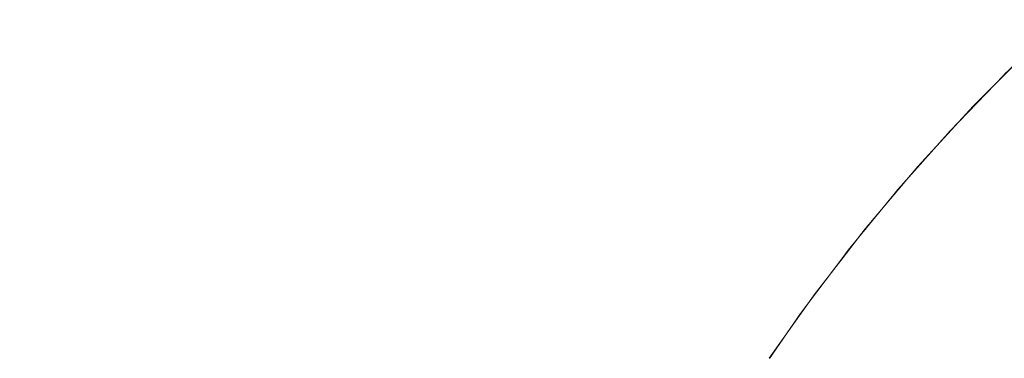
# Model space of a CAD drawing. Header units: centimetres. Extents: x -26 to 27.3, y -25.3 to -23.5.
# Tile 167 of 221: x 9.3608 to 9.4119, y -23.5038 to -23.4862. Entities that reach past the tile are written whole.
import ezdxf

# ---------------------------------------------------------------- set-up
doc = ezdxf.new("R2010")
doc.units = ezdxf.units.CM
doc.header["$LTSCALE"] = 2.54
doc.layers.add('Lucido design-1', color=7, linetype='Continuous')

# ---------------------------------------------------------------- blocks, each defined once
blk = doc.blocks.new('Gruppo-4-1')
at = {"color": 7, "linetype": 'Continuous', "lineweight": 9}
for points, invisible_edges in [([(9.360198, -23.483529, 1050.032993), (9.364963, -23.483529, 1050.029499), (9.363098, -23.486228, 1050.027069), (9.358441, -23.486228, 1050.030484)], 15), ([(9.364963, -23.483529, 1050.029499), (9.369571, -23.483529, 1050.025801), (9.367602, -23.486228, 1050.023454), (9.363098, -23.486228, 1050.027069)], 15), ([(9.369571, -23.483529, 1050.025801), (9.374013, -23.483529, 1050.021905), (9.371944, -23.486228, 1050.019646), (9.367602, -23.486228, 1050.023454)], 15), ([(9.374013, -23.483529, 1050.021905), (9.378282, -23.483529, 1050.017819), (9.376116, -23.486228, 1050.015653), (9.371944, -23.486228, 1050.019646)], 15), ([(9.378282, -23.483529, 1050.017819), (9.382368, -23.483529, 1050.013551), (9.380109, -23.486228, 1050.011481), (9.376116, -23.486228, 1050.015653)], 15), ([(9.382368, -23.483529, 1050.013551), (9.386264, -23.483529, 1050.009108), (9.383917, -23.486228, 1050.007139), (9.380109, -23.486228, 1050.011481)], 15), ([(9.386264, -23.483529, 1050.009108), (9.389962, -23.483529, 1050.0045), (9.387532, -23.486228, 1050.002635), (9.383917, -23.486228, 1050.007139)], 15), ([(9.389962, -23.483529, 1050.0045), (9.393456, -23.483529, 1049.999735), (9.390947, -23.486228, 1049.997978), (9.387532, -23.486228, 1050.002635)], 15), ([(9.393456, -23.483529, 1049.999735), (9.396739, -23.483529, 1049.994822), (9.394155, -23.486228, 1049.993176), (9.390947, -23.486228, 1049.997978)], 15), ([(9.396739, -23.483529, 1049.994822), (9.399804, -23.483529, 1049.98977), (9.397151, -23.486228, 1049.988239), (9.394155, -23.486228, 1049.993176)], 15), ([(9.399804, -23.483529, 1049.98977), (9.402646, -23.483529, 1049.98459), (9.399929, -23.486228, 1049.983176), (9.397151, -23.486228, 1049.988239)], 15), ([(9.402646, -23.483529, 1049.98459), (9.40526, -23.483529, 1049.979291), (9.402483, -23.486228, 1049.977996), (9.399929, -23.486228, 1049.983176)], 15), ([(9.40526, -23.483529, 1049.979291), (9.407639, -23.483529, 1049.973882), (9.404809, -23.486228, 1049.97271), (9.402483, -23.486228, 1049.977996)], 15), ([(9.407639, -23.483529, 1049.973882), (9.409781, -23.483529, 1049.968375), (9.406902, -23.486228, 1049.967327), (9.404809, -23.486228, 1049.97271)], 15), ([(9.409781, -23.483529, 1049.968375), (9.41168, -23.483529, 1049.96278), (9.408759, -23.486228, 1049.961859), (9.406902, -23.486228, 1049.967327)], 15), ([(9.41168, -23.483529, 1049.96278), (9.413334, -23.483529, 1049.957107), (9.410375, -23.486228, 1049.956314), (9.408759, -23.486228, 1049.961859)], 15), ([(9.413334, -23.483529, 1049.957107), (9.414738, -23.483529, 1049.951368), (9.411747, -23.486228, 1049.950705), (9.410375, -23.486228, 1049.956314)], 15), ([(9.414738, -23.483529, 1049.951368), (9.415891, -23.483529, 1049.945573), (9.412874, -23.486228, 1049.945041), (9.411747, -23.486228, 1049.950705)], 15), ([(27.182518, -23.489063, 1050.392652), (27.182518, -23.486161, 1050.389614), (-25.917482, -23.486161, 1050.389614), (-25.917482, -23.489063, 1050.392652)], 10), ([(9.358441, -23.486228, 1050.030484), (9.363098, -23.486228, 1050.027069), (9.361303, -23.489048, 1050.02473), (9.35675, -23.489048, 1050.028069)], 15), ([(9.363098, -23.486228, 1050.027069), (9.367602, -23.486228, 1050.023454), (9.365707, -23.489048, 1050.021196), (9.361303, -23.489048, 1050.02473)], 15), ([(9.367602, -23.486228, 1050.023454), (9.371944, -23.486228, 1050.019646), (9.369952, -23.489048, 1050.017473), (9.365707, -23.489048, 1050.021196)], 15), ([(9.371944, -23.486228, 1050.019646), (9.376116, -23.486228, 1050.015653), (9.374031, -23.489048, 1050.013568), (9.369952, -23.489048, 1050.017473)], 15), ([(9.376116, -23.486228, 1050.015653), (9.380109, -23.486228, 1050.011481), (9.377936, -23.489048, 1050.00949), (9.374031, -23.489048, 1050.013568)], 15), ([(9.380109, -23.486228, 1050.011481), (9.383917, -23.486228, 1050.007139), (9.381659, -23.489048, 1050.005244), (9.377936, -23.489048, 1050.00949)], 15), ([(9.383917, -23.486228, 1050.007139), (9.387532, -23.486228, 1050.002635), (9.385193, -23.489048, 1050.000841), (9.381659, -23.489048, 1050.005244)], 15), ([(9.387532, -23.486228, 1050.002635), (9.390947, -23.486228, 1049.997978), (9.388532, -23.489048, 1049.996287), (9.385193, -23.489048, 1050.000841)], 15), ([(9.390947, -23.486228, 1049.997978), (9.394155, -23.486228, 1049.993176), (9.391669, -23.489048, 1049.991592), (9.388532, -23.489048, 1049.996287)], 15), ([(9.394155, -23.486228, 1049.993176), (9.397151, -23.486228, 1049.988239), (9.394598, -23.489048, 1049.986765), (9.391669, -23.489048, 1049.991592)], 15), ([(9.397151, -23.486228, 1049.988239), (9.399929, -23.486228, 1049.983176), (9.397314, -23.489048, 1049.981814), (9.394598, -23.489048, 1049.986765)], 15), ([(9.399929, -23.486228, 1049.983176), (9.402483, -23.486228, 1049.977996), (9.399811, -23.489048, 1049.97675), (9.397314, -23.489048, 1049.981814)], 15), ([(9.402483, -23.486228, 1049.977996), (9.404809, -23.486228, 1049.97271), (9.402086, -23.489048, 1049.971582), (9.399811, -23.489048, 1049.97675)], 15), ([(9.404809, -23.486228, 1049.97271), (9.406902, -23.486228, 1049.967327), (9.404132, -23.489048, 1049.966319), (9.402086, -23.489048, 1049.971582)], 15), ([(9.406902, -23.486228, 1049.967327), (9.408759, -23.486228, 1049.961859), (9.405947, -23.489048, 1049.960972), (9.404132, -23.489048, 1049.966319)], 15), ([(9.408759, -23.486228, 1049.961859), (9.410375, -23.486228, 1049.956314), (9.407527, -23.489048, 1049.955551), (9.405947, -23.489048, 1049.960972)], 15), ([(9.410375, -23.486228, 1049.956314), (9.411747, -23.486228, 1049.950705), (9.408869, -23.489048, 1049.950067), (9.407527, -23.489048, 1049.955551)], 15), ([(9.411747, -23.486228, 1049.950705), (9.412874, -23.486228, 1049.945041), (9.409971, -23.489048, 1049.944529), (9.408869, -23.489048, 1049.950067)], 15), ([(9.412874, -23.486228, 1049.945041), (9.413752, -23.486228, 1049.939333), (9.41083, -23.489048, 1049.938948), (9.409971, -23.489048, 1049.944529)], 15), ([(9.413752, -23.486228, 1049.939333), (9.414381, -23.486228, 1049.933592), (9.411444, -23.489048, 1049.933335), (9.41083, -23.489048, 1049.938948)], 15), ([(9.414381, -23.486228, 1049.933592), (9.414759, -23.486228, 1049.927829), (9.411814, -23.489048, 1049.9277), (9.411444, -23.489048, 1049.933335)], 15), ([(9.414759, -23.486228, 1049.927829), (9.414885, -23.486228, 1049.922055), (9.411937, -23.489048, 1049.922055), (9.411814, -23.489048, 1049.9277)], 13), ([(9.41339, -23.487761, 1049.717695), (9.410391, -23.49076, 1049.717695), (9.410322, -23.490694, 1049.722055), (9.411938, -23.489079, 1049.722055)], 11), ([(9.410391, -23.49076, 1049.717695), (9.41339, -23.487761, 1049.717695), (9.413574, -23.487953, 1049.713563), (9.410583, -23.490944, 1049.713563)], 15), ([(9.413324, -23.487692, 1049.722055), (9.411938, -23.489079, 1049.722055), (9.411922, -23.489063, 1049.922055), (9.411937, -23.489048, 1049.922055)], 10), ([(9.410583, -23.490944, 1049.713563), (9.413574, -23.487953, 1049.713563), (9.413876, -23.488268, 1049.709449), (9.410898, -23.491246, 1049.709449)], 15), ([(9.410898, -23.491246, 1049.709449), (9.413876, -23.488268, 1049.709449), (9.414295, -23.488706, 1049.705359), (9.411336, -23.491665, 1049.705359)], 15), ([(9.411336, -23.491665, 1049.705359), (9.414295, -23.488706, 1049.705359), (9.414831, -23.489264, 1049.701302), (9.411894, -23.492201, 1049.701302)], 15), ([(-25.917482, -23.489063, 1050.392652), (-25.917482, -23.48918, 1050.392764), (27.182518, -23.48918, 1050.392764), (27.182518, -23.489063, 1050.392652)], 10), ([(27.182518, -23.492106, 1050.395578), (27.182518, -23.48918, 1050.392764), (-25.917482, -23.48918, 1050.392764), (-25.917482, -23.492106, 1050.395578)], 10), ([(9.35675, -23.489048, 1050.028069), (9.361303, -23.489048, 1050.02473), (9.359582, -23.491983, 1050.022487), (9.355128, -23.491983, 1050.025753)], 15), ([(9.361303, -23.489048, 1050.02473), (9.365707, -23.489048, 1050.021196), (9.363889, -23.491983, 1050.01903), (9.359582, -23.491983, 1050.022487)], 15), ([(9.365707, -23.489048, 1050.021196), (9.369952, -23.489048, 1050.017473), (9.368042, -23.491983, 1050.015388), (9.363889, -23.491983, 1050.01903)], 15), ([(9.369952, -23.489048, 1050.017473), (9.374031, -23.489048, 1050.013568), (9.372031, -23.491983, 1050.011569), (9.368042, -23.491983, 1050.015388)], 15), ([(9.374031, -23.489048, 1050.013568), (9.377936, -23.489048, 1050.00949), (9.375851, -23.491983, 1050.007579), (9.372031, -23.491983, 1050.011569)], 15), ([(9.377936, -23.489048, 1050.00949), (9.381659, -23.489048, 1050.005244), (9.379492, -23.491983, 1050.003427), (9.375851, -23.491983, 1050.007579)], 15), ([(9.381659, -23.489048, 1050.005244), (9.385193, -23.489048, 1050.000841), (9.382949, -23.491983, 1049.999119), (9.379492, -23.491983, 1050.003427)], 15), ([(9.385193, -23.489048, 1050.000841), (9.388532, -23.489048, 1049.996287), (9.386215, -23.491983, 1049.994665), (9.382949, -23.491983, 1049.999119)], 15), ([(9.388532, -23.489048, 1049.996287), (9.391669, -23.489048, 1049.991592), (9.389284, -23.491983, 1049.990073), (9.386215, -23.491983, 1049.994665)], 15), ([(9.391669, -23.489048, 1049.991592), (9.394598, -23.489048, 1049.986765), (9.392149, -23.491983, 1049.985351), (9.389284, -23.491983, 1049.990073)], 15), ([(9.394598, -23.489048, 1049.986765), (9.397314, -23.489048, 1049.981814), (9.394806, -23.491983, 1049.980509), (9.392149, -23.491983, 1049.985351)], 15), ([(9.397314, -23.489048, 1049.981814), (9.399811, -23.489048, 1049.97675), (9.397249, -23.491983, 1049.975555), (9.394806, -23.491983, 1049.980509)], 15), ([(9.399811, -23.489048, 1049.97675), (9.402086, -23.489048, 1049.971582), (9.399473, -23.491983, 1049.9705), (9.397249, -23.491983, 1049.975555)], 15), ([(9.402086, -23.489048, 1049.971582), (9.404132, -23.489048, 1049.966319), (9.401475, -23.491983, 1049.965352), (9.399473, -23.491983, 1049.9705)], 15), ([(9.404132, -23.489048, 1049.966319), (9.405947, -23.489048, 1049.960972), (9.40325, -23.491983, 1049.960122), (9.401475, -23.491983, 1049.965352)], 15), ([(9.405947, -23.489048, 1049.960972), (9.407527, -23.489048, 1049.955551), (9.404796, -23.491983, 1049.95482), (9.40325, -23.491983, 1049.960122)], 15), ([(9.407527, -23.489048, 1049.955551), (9.408869, -23.489048, 1049.950067), (9.406108, -23.491983, 1049.949455), (9.404796, -23.491983, 1049.95482)], 15), ([(9.408869, -23.489048, 1049.950067), (9.409971, -23.489048, 1049.944529), (9.407186, -23.491983, 1049.944038), (9.406108, -23.491983, 1049.949455)], 15), ([(9.409971, -23.489048, 1049.944529), (9.41083, -23.489048, 1049.938948), (9.408026, -23.491983, 1049.938579), (9.407186, -23.491983, 1049.944038)], 15), ([(9.41083, -23.489048, 1049.938948), (9.411444, -23.489048, 1049.933335), (9.408627, -23.491983, 1049.933088), (9.408026, -23.491983, 1049.938579)], 15), ([(9.411444, -23.489048, 1049.933335), (9.411814, -23.489048, 1049.9277), (9.408989, -23.491983, 1049.927577), (9.408627, -23.491983, 1049.933088)], 15), ([(9.411922, -23.489063, 1049.922055), (9.409109, -23.491983, 1049.922055), (9.408989, -23.491983, 1049.927577), (9.411814, -23.489048, 1049.9277)], 14), ([(9.410322, -23.490694, 1049.722055), (9.409109, -23.491983, 1049.922055), (9.411922, -23.489063, 1049.922055)], 9), ([(9.411922, -23.489063, 1049.922055), (9.411938, -23.489079, 1049.722055), (9.410322, -23.490694, 1049.722055)], 9), ([(9.411814, -23.489048, 1049.9277), (9.411937, -23.489048, 1049.922055), (9.411922, -23.489063, 1049.922055)], 9), ([(9.411894, -23.492201, 1049.701302), (9.414831, -23.489264, 1049.701302), (9.415481, -23.489943, 1049.697284), (9.412572, -23.492851, 1049.697284)], 15), ([(9.410391, -23.49076, 1049.717695), (9.407522, -23.493883, 1049.717695), (9.407451, -23.493821, 1049.722055), (9.409011, -23.492121, 1049.722055)], 11), ([(9.407522, -23.493883, 1049.717695), (9.410391, -23.49076, 1049.717695), (9.410583, -23.490944, 1049.713563), (9.407722, -23.494059, 1049.713563)], 15), ([(9.407722, -23.494059, 1049.713563), (9.410583, -23.490944, 1049.713563), (9.410898, -23.491246, 1049.709449), (9.40805, -23.494348, 1049.709449)], 15), ([(9.410322, -23.490694, 1049.722055), (9.409011, -23.492121, 1049.722055), (9.408997, -23.492108, 1049.922055), (9.409109, -23.491983, 1049.922055)], 10), ([(9.409011, -23.492121, 1049.722055), (9.410322, -23.490694, 1049.722055), (9.410391, -23.49076, 1049.717695)], 10), ([(9.40805, -23.494348, 1049.709449), (9.410898, -23.491246, 1049.709449), (9.411336, -23.491665, 1049.705359), (9.408504, -23.494748, 1049.705359)], 15), ([(9.408504, -23.494748, 1049.705359), (9.411336, -23.491665, 1049.705359), (9.411894, -23.492201, 1049.701302), (9.409085, -23.495259, 1049.701302)], 15), ([(-25.917482, -23.492106, 1050.395578), (-25.917482, -23.492333, 1050.395779), (27.182518, -23.492333, 1050.395779), (27.182518, -23.492106, 1050.395578)], 10), ([(27.182518, -23.495274, 1050.398377), (27.182518, -23.492333, 1050.395779), (-25.917482, -23.492333, 1050.395779), (-25.917482, -23.495274, 1050.398377)], 10), ([(9.359582, -23.491983, 1050.022487), (9.363889, -23.491983, 1050.01903), (9.362151, -23.495027, 1050.016959), (9.357936, -23.495027, 1050.020342)], 15), ([(9.363889, -23.491983, 1050.01903), (9.368042, -23.491983, 1050.015388), (9.366215, -23.495027, 1050.013395), (9.362151, -23.495027, 1050.016959)], 15), ([(9.368042, -23.491983, 1050.015388), (9.372031, -23.491983, 1050.011569), (9.37012, -23.495027, 1050.009657), (9.366215, -23.495027, 1050.013395)], 15), ([(9.372031, -23.491983, 1050.011569), (9.375851, -23.491983, 1050.007579), (9.373858, -23.495027, 1050.005753), (9.37012, -23.495027, 1050.009657)], 15), ([(9.375851, -23.491983, 1050.007579), (9.379492, -23.491983, 1050.003427), (9.377422, -23.495027, 1050.001689), (9.373858, -23.495027, 1050.005753)], 15), ([(9.379492, -23.491983, 1050.003427), (9.382949, -23.491983, 1049.999119), (9.380805, -23.495027, 1049.997473), (9.377422, -23.495027, 1050.001689)], 15), ([(9.382949, -23.491983, 1049.999119), (9.386215, -23.491983, 1049.994665), (9.384001, -23.495027, 1049.993114), (9.380805, -23.495027, 1049.997473)], 15), ([(9.386215, -23.491983, 1049.994665), (9.389284, -23.491983, 1049.990073), (9.387004, -23.495027, 1049.98862), (9.384001, -23.495027, 1049.993114)], 15), ([(9.389284, -23.491983, 1049.990073), (9.392149, -23.491983, 1049.985351), (9.389808, -23.495027, 1049.983999), (9.387004, -23.495027, 1049.98862)], 15), ([(9.392149, -23.491983, 1049.985351), (9.394806, -23.491983, 1049.980509), (9.392408, -23.495027, 1049.97926), (9.389808, -23.495027, 1049.983999)], 15), ([(9.394806, -23.491983, 1049.980509), (9.397249, -23.491983, 1049.975555), (9.394798, -23.495027, 1049.974413), (9.392408, -23.495027, 1049.97926)], 15), ([(9.397249, -23.491983, 1049.975555), (9.399473, -23.491983, 1049.9705), (9.396975, -23.495027, 1049.969465), (9.394798, -23.495027, 1049.974413)], 15), ([(9.399473, -23.491983, 1049.9705), (9.401475, -23.491983, 1049.965352), (9.398934, -23.495027, 1049.964427), (9.396975, -23.495027, 1049.969465)], 15), ([(9.401475, -23.491983, 1049.965352), (9.40325, -23.491983, 1049.960122), (9.400672, -23.495027, 1049.959309), (9.398934, -23.495027, 1049.964427)], 15), ([(9.40325, -23.491983, 1049.960122), (9.404796, -23.491983, 1049.95482), (9.402184, -23.495027, 1049.95412), (9.400672, -23.495027, 1049.959309)], 15), ([(9.404796, -23.491983, 1049.95482), (9.406108, -23.491983, 1049.949455), (9.403469, -23.495027, 1049.94887), (9.402184, -23.495027, 1049.95412)], 15), ([(9.406108, -23.491983, 1049.949455), (9.407186, -23.491983, 1049.944038), (9.404524, -23.495027, 1049.943568), (9.403469, -23.495027, 1049.94887)], 15), ([(9.407186, -23.491983, 1049.944038), (9.408026, -23.491983, 1049.938579), (9.405346, -23.495027, 1049.938226), (9.404524, -23.495027, 1049.943568)], 15), ([(9.408026, -23.491983, 1049.938579), (9.408627, -23.491983, 1049.933088), (9.405934, -23.495027, 1049.932853), (9.405346, -23.495027, 1049.938226)], 15), ([(9.408627, -23.491983, 1049.933088), (9.408989, -23.491983, 1049.927577), (9.406288, -23.495027, 1049.927459), (9.405934, -23.495027, 1049.932853)], 15), ([(9.408997, -23.492108, 1049.922055), (9.406406, -23.495027, 1049.922055), (9.406288, -23.495027, 1049.927459), (9.408989, -23.491983, 1049.927577)], 14), ([(9.407451, -23.493821, 1049.722055), (9.406406, -23.495027, 1049.922055), (9.408997, -23.492108, 1049.922055)], 9), ([(9.408997, -23.492108, 1049.922055), (9.409011, -23.492121, 1049.722055), (9.407451, -23.493821, 1049.722055)], 9), ([(9.408989, -23.491983, 1049.927577), (9.409109, -23.491983, 1049.922055), (9.408997, -23.492108, 1049.922055)], 9), ([(9.409085, -23.495259, 1049.701302), (9.411894, -23.492201, 1049.701302), (9.412572, -23.492851, 1049.697284), (9.40979, -23.49588, 1049.697284)], 15), ([(9.40979, -23.49588, 1049.697284), (9.412572, -23.492851, 1049.697284), (9.413369, -23.493614, 1049.693311), (9.410619, -23.496609, 1049.693311)], 15), ([(9.407522, -23.493883, 1049.717695), (9.404788, -23.497126, 1049.717695), (9.404714, -23.497066, 1049.722055), (9.406213, -23.495288, 1049.722055)], 11), ([(9.404788, -23.497126, 1049.717695), (9.407522, -23.493883, 1049.717695), (9.407722, -23.494059, 1049.713563), (9.404995, -23.497293, 1049.713563)], 15), ([(9.407451, -23.493821, 1049.722055), (9.406213, -23.495288, 1049.722055), (9.406201, -23.495277, 1049.922055), (9.406406, -23.495027, 1049.922055)], 10), ([(9.406213, -23.495288, 1049.722055), (9.407451, -23.493821, 1049.722055), (9.407522, -23.493883, 1049.717695)], 10), ([(9.410619, -23.496609, 1049.693311), (9.413369, -23.493614, 1049.693311), (9.414283, -23.49449, 1049.68939), (9.411569, -23.497445, 1049.68939)], 15), ([(9.404995, -23.497293, 1049.713563), (9.407722, -23.494059, 1049.713563), (9.40805, -23.494348, 1049.709449), (9.405335, -23.497567, 1049.709449)], 15), ([(9.405335, -23.497567, 1049.709449), (9.40805, -23.494348, 1049.709449), (9.408504, -23.494748, 1049.705359), (9.405806, -23.497948, 1049.705359)], 15), ([(9.411569, -23.497445, 1049.68939), (9.414283, -23.49449, 1049.68939), (9.415311, -23.495475, 1049.685528), (9.412638, -23.498386, 1049.685528)], 15), ([(9.357936, -23.495027, 1050.020342), (9.362151, -23.495027, 1050.016959), (9.360496, -23.498176, 1050.014987), (9.356369, -23.498176, 1050.018299)], 15), ([(9.362151, -23.495027, 1050.016959), (9.366215, -23.495027, 1050.013395), (9.364476, -23.498176, 1050.011497), (9.360496, -23.498176, 1050.014987)], 15), ([(9.366215, -23.495027, 1050.013395), (9.37012, -23.495027, 1050.009657), (9.368299, -23.498176, 1050.007837), (9.364476, -23.498176, 1050.011497)], 15), ([(9.37012, -23.495027, 1050.009657), (9.373858, -23.495027, 1050.005753), (9.371959, -23.498176, 1050.004013), (9.368299, -23.498176, 1050.007837)], 15), ([(9.373858, -23.495027, 1050.005753), (9.377422, -23.495027, 1050.001689), (9.375449, -23.498176, 1050.000034), (9.371959, -23.498176, 1050.004013)], 15), ([(9.377422, -23.495027, 1050.001689), (9.380805, -23.495027, 1049.997473), (9.378762, -23.498176, 1049.995906), (9.375449, -23.498176, 1050.000034)], 15), ([(9.380805, -23.495027, 1049.997473), (9.384001, -23.495027, 1049.993114), (9.381892, -23.498176, 1049.991638), (9.378762, -23.498176, 1049.995906)], 15), ([(9.384001, -23.495027, 1049.993114), (9.387004, -23.495027, 1049.98862), (9.384832, -23.498176, 1049.987237), (9.381892, -23.498176, 1049.991638)], 15), ([(9.387004, -23.495027, 1049.98862), (9.389808, -23.495027, 1049.983999), (9.387578, -23.498176, 1049.982712), (9.384832, -23.498176, 1049.987237)], 15), ([(9.389808, -23.495027, 1049.983999), (9.392408, -23.495027, 1049.97926), (9.390124, -23.498176, 1049.978071), (9.387578, -23.498176, 1049.982712)], 15), ([(9.392408, -23.495027, 1049.97926), (9.394798, -23.495027, 1049.974413), (9.392465, -23.498176, 1049.973324), (9.390124, -23.498176, 1049.978071)], 15), ([(9.394798, -23.495027, 1049.974413), (9.396975, -23.495027, 1049.969465), (9.394597, -23.498176, 1049.96848), (9.392465, -23.498176, 1049.973324)], 15), ([(9.396975, -23.495027, 1049.969465), (9.398934, -23.495027, 1049.964427), (9.396515, -23.498176, 1049.963547), (9.394597, -23.498176, 1049.96848)], 15), ([(9.398934, -23.495027, 1049.964427), (9.400672, -23.495027, 1049.959309), (9.398216, -23.498176, 1049.958535), (9.396515, -23.498176, 1049.963547)], 15), ([(9.400672, -23.495027, 1049.959309), (9.402184, -23.495027, 1049.95412), (9.399697, -23.498176, 1049.953453), (9.398216, -23.498176, 1049.958535)], 15), ([(9.402184, -23.495027, 1049.95412), (9.403469, -23.495027, 1049.94887), (9.400955, -23.498176, 1049.948312), (9.399697, -23.498176, 1049.953453)], 15), ([(9.403469, -23.495027, 1049.94887), (9.404524, -23.495027, 1049.943568), (9.401988, -23.498176, 1049.943121), (9.400955, -23.498176, 1049.948312)], 15), ([(9.404524, -23.495027, 1049.943568), (9.405346, -23.495027, 1049.938226), (9.402793, -23.498176, 1049.93789), (9.401988, -23.498176, 1049.943121)], 15), ([(9.405346, -23.495027, 1049.938226), (9.405934, -23.495027, 1049.932853), (9.403369, -23.498176, 1049.932628), (9.402793, -23.498176, 1049.93789)], 15), ([(9.405934, -23.495027, 1049.932853), (9.406288, -23.495027, 1049.927459), (9.403716, -23.498176, 1049.927347), (9.403369, -23.498176, 1049.932628)], 15), ([(9.406201, -23.495277, 1049.922055), (9.403831, -23.498176, 1049.922055), (9.403716, -23.498176, 1049.927347), (9.406288, -23.495027, 1049.927459)], 14), ([(9.405806, -23.497948, 1049.705359), (9.408504, -23.494748, 1049.705359), (9.409085, -23.495259, 1049.701302), (9.406408, -23.498434, 1049.701302)], 15), ([(9.406288, -23.495027, 1049.927459), (9.406406, -23.495027, 1049.922055), (9.406201, -23.495277, 1049.922055)], 9), ([(-25.917482, -23.495274, 1050.398377), (-25.917482, -23.495614, 1050.398653), (27.182518, -23.495614, 1050.398653), (27.182518, -23.495274, 1050.398377)], 10), ([(9.404714, -23.497066, 1049.722055), (9.403831, -23.498176, 1049.922055), (9.406201, -23.495277, 1049.922055)], 9), ([(9.406201, -23.495277, 1049.922055), (9.406213, -23.495288, 1049.722055), (9.404714, -23.497066, 1049.722055)], 9), ([(9.406408, -23.498434, 1049.701302), (9.409085, -23.495259, 1049.701302), (9.40979, -23.49588, 1049.697284), (9.407139, -23.499024, 1049.697284)], 15), ([(27.182518, -23.498543, 1050.401029), (27.182518, -23.495614, 1050.398653), (-25.917482, -23.495614, 1050.398653), (-25.917482, -23.498543, 1050.401029)], 10), ([(9.407139, -23.499024, 1049.697284), (9.40979, -23.49588, 1049.697284), (9.410619, -23.496609, 1049.693311), (9.407998, -23.499717, 1049.693311)], 15), ([(9.404714, -23.497066, 1049.722055), (9.403562, -23.498556, 1049.722055), (9.403552, -23.498548, 1049.922055), (9.403831, -23.498176, 1049.922055)], 10), ([(9.403562, -23.498556, 1049.722055), (9.404714, -23.497066, 1049.722055), (9.404788, -23.497126, 1049.717695)], 10), ([(9.407998, -23.499717, 1049.693311), (9.410619, -23.496609, 1049.693311), (9.411569, -23.497445, 1049.68939), (9.408982, -23.500512, 1049.68939)], 15), ([(9.402184, -23.500339, 1049.722055), (9.403562, -23.498556, 1049.722055), (9.404788, -23.497126, 1049.717695), (9.402195, -23.500481, 1049.717695)], 14), ([(9.402195, -23.500481, 1049.717695), (9.404788, -23.497126, 1049.717695), (9.404995, -23.497293, 1049.713563), (9.402409, -23.500639, 1049.713563)], 15), ([(9.402409, -23.500639, 1049.713563), (9.404995, -23.497293, 1049.713563), (9.405335, -23.497567, 1049.709449), (9.40276, -23.500899, 1049.709449)], 15), ([(9.40276, -23.500899, 1049.709449), (9.405335, -23.497567, 1049.709449), (9.405806, -23.497948, 1049.705359), (9.403247, -23.501259, 1049.705359)], 15), ([(9.408982, -23.500512, 1049.68939), (9.411569, -23.497445, 1049.68939), (9.412638, -23.498386, 1049.685528), (9.41009, -23.501407, 1049.685528)], 15), ([(9.403247, -23.501259, 1049.705359), (9.405806, -23.497948, 1049.705359), (9.406408, -23.498434, 1049.701302), (9.403869, -23.501719, 1049.701302)], 15), ([(-25.917482, -23.498543, 1050.401029), (-25.917482, -23.499015, 1050.401387), (27.182518, -23.499015, 1050.401387), (27.182518, -23.498543, 1050.401029)], 10), ([(9.360496, -23.498176, 1050.014987), (9.364476, -23.498176, 1050.011497), (9.362802, -23.501472, 1050.00967), (9.358904, -23.501472, 1050.013089)], 15), ([(9.364476, -23.498176, 1050.011497), (9.368299, -23.498176, 1050.007837), (9.366548, -23.501472, 1050.006085), (9.362802, -23.501472, 1050.00967)], 15), ([(9.368299, -23.498176, 1050.007837), (9.371959, -23.498176, 1050.004013), (9.370133, -23.501472, 1050.00234), (9.366548, -23.501472, 1050.006085)], 15), ([(9.371959, -23.498176, 1050.004013), (9.375449, -23.498176, 1050.000034), (9.373551, -23.501472, 1049.998441), (9.370133, -23.501472, 1050.00234)], 15), ([(9.375449, -23.498176, 1050.000034), (9.378762, -23.498176, 1049.995906), (9.376797, -23.501472, 1049.994398), (9.373551, -23.501472, 1049.998441)], 15), ([(9.378762, -23.498176, 1049.995906), (9.381892, -23.498176, 1049.991638), (9.379863, -23.501472, 1049.990217), (9.376797, -23.501472, 1049.994398)], 15), ([(9.381892, -23.498176, 1049.991638), (9.384832, -23.498176, 1049.987237), (9.382743, -23.501472, 1049.985906), (9.379863, -23.501472, 1049.990217)], 15), ([(9.384832, -23.498176, 1049.987237), (9.387578, -23.498176, 1049.982712), (9.385433, -23.501472, 1049.981473), (9.382743, -23.501472, 1049.985906)], 15), ([(9.387578, -23.498176, 1049.982712), (9.390124, -23.498176, 1049.978071), (9.387927, -23.501472, 1049.976928), (9.385433, -23.501472, 1049.981473)], 15), ([(9.390124, -23.498176, 1049.978071), (9.392465, -23.498176, 1049.973324), (9.39022, -23.501472, 1049.972277), (9.387927, -23.501472, 1049.976928)], 15), ([(9.392465, -23.498176, 1049.973324), (9.394597, -23.498176, 1049.96848), (9.392308, -23.501472, 1049.967532), (9.39022, -23.501472, 1049.972277)], 15), ([(9.394597, -23.498176, 1049.96848), (9.396515, -23.498176, 1049.963547), (9.394187, -23.501472, 1049.9627), (9.392308, -23.501472, 1049.967532)], 15), ([(9.396515, -23.498176, 1049.963547), (9.398216, -23.498176, 1049.958535), (9.395854, -23.501472, 1049.95779), (9.394187, -23.501472, 1049.9627)], 15), ([(9.398216, -23.498176, 1049.958535), (9.399697, -23.498176, 1049.953453), (9.397305, -23.501472, 1049.952812), (9.395854, -23.501472, 1049.95779)], 15), ([(9.399697, -23.498176, 1049.953453), (9.400955, -23.498176, 1049.948312), (9.398537, -23.501472, 1049.947776), (9.397305, -23.501472, 1049.952812)], 15), ([(9.400955, -23.498176, 1049.948312), (9.401988, -23.498176, 1049.943121), (9.399548, -23.501472, 1049.942691), (9.398537, -23.501472, 1049.947776)], 15), ([(9.401988, -23.498176, 1049.943121), (9.402793, -23.498176, 1049.93789), (9.400337, -23.501472, 1049.937566), (9.399548, -23.501472, 1049.942691)], 15), ([(9.402793, -23.498176, 1049.93789), (9.403369, -23.498176, 1049.932628), (9.400902, -23.501472, 1049.932413), (9.400337, -23.501472, 1049.937566)], 15), ([(9.403369, -23.498176, 1049.932628), (9.403716, -23.498176, 1049.927347), (9.401241, -23.501472, 1049.927239), (9.400902, -23.501472, 1049.932413)], 15), ([(9.403552, -23.498548, 1049.922055), (9.402198, -23.500349, 1049.922055), (9.401241, -23.501472, 1049.927239), (9.403716, -23.498176, 1049.927347)], 14), ([(9.403562, -23.498556, 1049.722055), (9.402184, -23.500339, 1049.722055), (9.402198, -23.500349, 1049.922055)], 10), ([(9.402198, -23.500349, 1049.922055), (9.403552, -23.498548, 1049.922055), (9.403562, -23.498556, 1049.722055)], 10), ([(9.403716, -23.498176, 1049.927347), (9.403831, -23.498176, 1049.922055), (9.403552, -23.498548, 1049.922055)], 9), ([(9.403869, -23.501719, 1049.701302), (9.406408, -23.498434, 1049.701302), (9.407139, -23.499024, 1049.697284), (9.404624, -23.502278, 1049.697284)], 15), ([(9.41009, -23.501407, 1049.685528), (9.412638, -23.498386, 1049.685528), (9.413824, -23.49943, 1049.681732), (9.41132, -23.5024, 1049.681732)], 15), ([(27.182518, -23.500338, 1050.402391), (27.182518, -23.499015, 1050.401387), (-25.917482, -23.499015, 1050.401387), (-25.917482, -23.500338, 1050.402391)], 10), ([(9.404624, -23.502278, 1049.697284), (9.407139, -23.499024, 1049.697284), (9.407998, -23.499717, 1049.693311), (9.405511, -23.502934, 1049.693311)], 15), ([(9.41132, -23.5024, 1049.681732), (9.413824, -23.49943, 1049.681732), (9.415126, -23.500575, 1049.678006), (9.412669, -23.503489, 1049.678006)], 15), ([(9.405511, -23.502934, 1049.693311), (9.407998, -23.499717, 1049.693311), (9.408982, -23.500512, 1049.68939), (9.406529, -23.503687, 1049.68939)], 15), ([(-25.917482, -23.500338, 1050.402391), (-25.917482, -23.502542, 1050.403954), (27.182518, -23.502542, 1050.403954), (27.182518, -23.500338, 1050.402391)], 10), ([(9.399733, -23.503797, 1049.722055), (9.402118, -23.500425, 1049.722055), (9.402195, -23.500481, 1049.717695), (9.399746, -23.503944, 1049.717695)], 14), ([(9.402118, -23.500425, 1049.722055), (9.399733, -23.503797, 1049.722055), (9.399745, -23.503806, 1049.922055)], 10), ([(9.402118, -23.500425, 1049.722055), (9.399745, -23.503806, 1049.922055), (9.401354, -23.501472, 1049.922055)], 9), ([(9.399746, -23.503944, 1049.717695), (9.402195, -23.500481, 1049.717695), (9.402409, -23.500639, 1049.713563), (9.399966, -23.504093, 1049.713563)], 15), ([(9.399966, -23.504093, 1049.713563), (9.402409, -23.500639, 1049.713563), (9.40276, -23.500899, 1049.709449), (9.400328, -23.504337, 1049.709449)], 15), ([(9.402198, -23.500349, 1049.922055), (9.401354, -23.501472, 1049.922055), (9.401241, -23.501472, 1049.927239)], 10), ([(9.401354, -23.501472, 1049.922055), (9.402198, -23.500349, 1049.922055), (9.402184, -23.500339, 1049.722055), (9.402118, -23.500425, 1049.722055)], 10), ([(9.402195, -23.500481, 1049.717695), (9.402118, -23.500425, 1049.722055), (9.402184, -23.500339, 1049.722055)], 9), ([(9.406529, -23.503687, 1049.68939), (9.408982, -23.500512, 1049.68939), (9.41009, -23.501407, 1049.685528), (9.407674, -23.504534, 1049.685528)], 15), ([(9.400328, -23.504337, 1049.709449), (9.40276, -23.500899, 1049.709449), (9.403247, -23.501259, 1049.705359), (9.40083, -23.504677, 1049.705359)], 15), ([(9.358904, -23.501472, 1050.013089), (9.362802, -23.501472, 1050.00967), (9.361246, -23.504814, 1050.007972), (9.357423, -23.504814, 1050.011324)], 15), ([(9.362802, -23.501472, 1050.00967), (9.366548, -23.501472, 1050.006085), (9.364919, -23.504814, 1050.004456), (9.361246, -23.504814, 1050.007972)], 15), ([(9.366548, -23.501472, 1050.006085), (9.370133, -23.501472, 1050.00234), (9.368434, -23.504814, 1050.000783), (9.364919, -23.504814, 1050.004456)], 15), ([(9.370133, -23.501472, 1050.00234), (9.373551, -23.501472, 1049.998441), (9.371787, -23.504814, 1049.996961), (9.368434, -23.504814, 1050.000783)], 15), ([(9.373551, -23.501472, 1049.998441), (9.376797, -23.501472, 1049.994398), (9.374969, -23.504814, 1049.992996), (9.371787, -23.504814, 1049.996961)], 15), ([(9.376797, -23.501472, 1049.994398), (9.379863, -23.501472, 1049.990217), (9.377976, -23.504814, 1049.988895), (9.374969, -23.504814, 1049.992996)], 15), ([(9.379863, -23.501472, 1049.990217), (9.382743, -23.501472, 1049.985906), (9.3808, -23.504814, 1049.984668), (9.377976, -23.504814, 1049.988895)], 15), ([(9.382743, -23.501472, 1049.985906), (9.385433, -23.501472, 1049.981473), (9.383438, -23.504814, 1049.980321), (9.3808, -23.504814, 1049.984668)], 15), ([(9.385433, -23.501472, 1049.981473), (9.387927, -23.501472, 1049.976928), (9.385883, -23.504814, 1049.975864), (9.383438, -23.504814, 1049.980321)], 15), ([(9.387927, -23.501472, 1049.976928), (9.39022, -23.501472, 1049.972277), (9.388132, -23.504814, 1049.971304), (9.385883, -23.504814, 1049.975864)], 15), ([(9.39022, -23.501472, 1049.972277), (9.392308, -23.501472, 1049.967532), (9.39018, -23.504814, 1049.96665), (9.388132, -23.504814, 1049.971304)], 15), ([(9.392308, -23.501472, 1049.967532), (9.394187, -23.501472, 1049.9627), (9.392022, -23.504814, 1049.961912), (9.39018, -23.504814, 1049.96665)], 15), ([(9.394187, -23.501472, 1049.9627), (9.395854, -23.501472, 1049.95779), (9.393657, -23.504814, 1049.957097), (9.392022, -23.504814, 1049.961912)], 15), ([(9.395854, -23.501472, 1049.95779), (9.397305, -23.501472, 1049.952812), (9.395079, -23.504814, 1049.952216), (9.393657, -23.504814, 1049.957097)], 15), ([(9.397305, -23.501472, 1049.952812), (9.398537, -23.501472, 1049.947776), (9.396288, -23.504814, 1049.947277), (9.395079, -23.504814, 1049.952216)], 15), ([(9.398537, -23.501472, 1049.947776), (9.399548, -23.501472, 1049.942691), (9.39728, -23.504814, 1049.942291), (9.396288, -23.504814, 1049.947277)], 15), ([(9.399548, -23.501472, 1049.942691), (9.400337, -23.501472, 1049.937566), (9.398053, -23.504814, 1049.937266), (9.39728, -23.504814, 1049.942291)], 15), ([(9.400337, -23.501472, 1049.937566), (9.400902, -23.501472, 1049.932413), (9.398607, -23.504814, 1049.932212), (9.398053, -23.504814, 1049.937266)], 15), ([(9.400902, -23.501472, 1049.932413), (9.401241, -23.501472, 1049.927239), (9.398939, -23.504814, 1049.927138), (9.398607, -23.504814, 1049.932212)], 15), ([(9.398939, -23.504814, 1049.927138), (9.401241, -23.501472, 1049.927239), (9.401354, -23.501472, 1049.922055), (9.399745, -23.503806, 1049.922055)], 11), ([(9.40083, -23.504677, 1049.705359), (9.403247, -23.501259, 1049.705359), (9.403869, -23.501719, 1049.701302), (9.401471, -23.50511, 1049.701302)], 15), ([(9.407674, -23.504534, 1049.685528), (9.41009, -23.501407, 1049.685528), (9.41132, -23.5024, 1049.681732), (9.408945, -23.505473, 1049.681732)], 15), ([(9.401471, -23.50511, 1049.701302), (9.403869, -23.501719, 1049.701302), (9.404624, -23.502278, 1049.697284), (9.402249, -23.505636, 1049.697284)], 15), ([(27.182518, -23.503796, 1050.404842), (27.182518, -23.502542, 1050.403954), (-25.917482, -23.502542, 1050.403954), (-25.917482, -23.503796, 1050.404842)], 10), ([(9.402249, -23.505636, 1049.697284), (9.404624, -23.502278, 1049.697284), (9.405511, -23.502934, 1049.693311), (9.403164, -23.506254, 1049.693311)], 15), ([(9.408945, -23.505473, 1049.681732), (9.41132, -23.5024, 1049.681732), (9.412669, -23.503489, 1049.678006), (9.410339, -23.506504, 1049.678006)], 15), ([(9.403164, -23.506254, 1049.693311), (9.405511, -23.502934, 1049.693311), (9.406529, -23.503687, 1049.68939), (9.404212, -23.506962, 1049.68939)], 15), ([(9.404212, -23.506962, 1049.68939), (9.406529, -23.503687, 1049.68939), (9.407674, -23.504534, 1049.685528), (9.405392, -23.50776, 1049.685528)], 15), ([(9.410339, -23.506504, 1049.678006), (9.412669, -23.503489, 1049.678006), (9.414135, -23.504672, 1049.674359), (9.411853, -23.507624, 1049.674359)], 15), ([(-25.917482, -23.503796, 1050.404842), (-25.917482, -23.506169, 1050.406378), (27.182518, -23.506169, 1050.406378), (27.182518, -23.503796, 1050.404842)], 10)]:
    blk.add_3dface(points, dxfattribs=dict(at, invisible_edges=invisible_edges))

msp = doc.modelspace()

# ---------------------------------------------------------------- block references
at = {"layer": 'Lucido design-1', "color": 7}
msp.add_blockref('Gruppo-4-1', (0, 0), dxfattribs=at)

doc.saveas('drawing.dxf')
